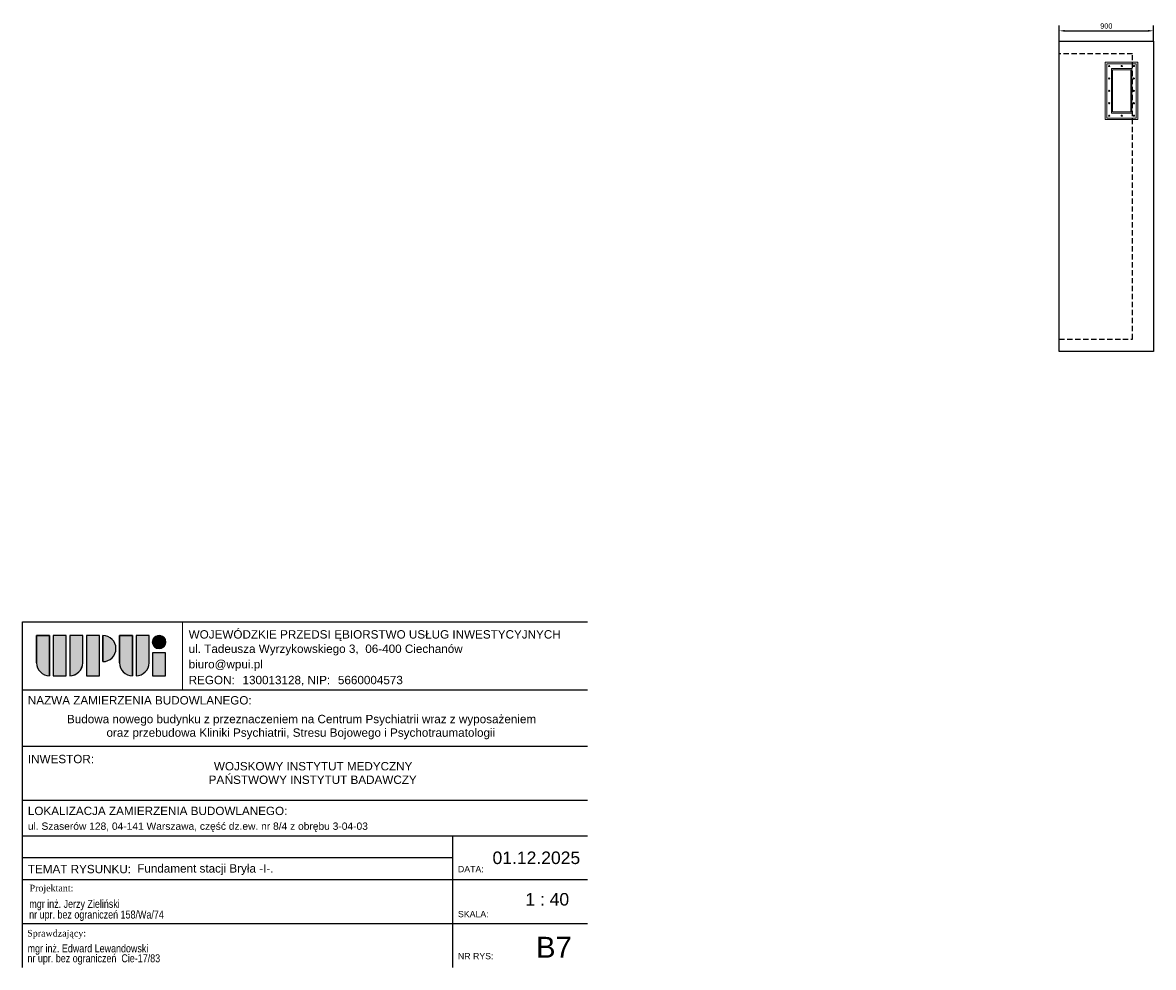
# Model space of a CAD drawing. Header units: millimetres. Extents: x 11359 to 209982, y 9392 to 44475.
# Tile 9 of 32: x 108965 to 119788, y 28363 to 37403. Entities that reach past the tile are written whole.
import ezdxf

# ---------------------------------------------------------------- set-up
doc = ezdxf.new("R2010")
doc.units = ezdxf.units.MM
doc.linetypes.add('DASHED', pattern=[19.049999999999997, 12.7, -6.35])
for name, color, linetype in [('Obudowa', 7, 'Continuous'), ('Tabelka', 7, 'Continuous'), ('WYMIARY', 252, 'Continuous')]:
    doc.layers.add(name, color=color, linetype=linetype)
doc.layers.add('Warstwa1', color=7, linetype='Continuous', lineweight=0)
doc.styles.add('Arial_2', font='arial.ttf', dxfattribs={"height": 0.2})
doc.styles.add('Arial_3', font='arial.ttf', dxfattribs={"height": 0.15})
doc.styles.add('Arial_4', font='arial.ttf', dxfattribs={"height": 0.3})
doc.styles.add('Arial_6', font='arial.ttf', dxfattribs={"height": 0.175})
doc.styles.get("Standard").update_dxf_attribs({"font": 'arial.ttf'})
doc.styles.add('STAŁY', font='times.ttf')
doc.styles.add('wpisywanie', font='arial.ttf')
doc.dimstyles.new('Manfred', dxfattribs={"dimtxt": 70, "dimasz": 90, "dimexe": 50, "dimexo": 0, "dimgap": 20, "dimtad": 1, "dimtoh": 1, "dimdec": 0, "dimzin": 0, "dimdsep": 46, "dimtxsty": 'Standard', "dimcen": 0.09, "dimclrd": 256, "dimclre": 256, "dimclrt": 256, "dimadec": 0, "dimazin": 0, "dimtfac": 1, "dimtdec": 4, "dimtofl": 0, "dimtmove": 0, "dimatfit": 3, "dimfxl": 1, "dimtolj": 1, "dimtzin": 0, "dimarcsym": 0})

# ---------------------------------------------------------------- blocks, each defined once
blk = doc.blocks.new('*D185')
at = {"layer": 'Defpoints', "color": 0, "transparency": 16777216}
for p in [(119788.3706277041, 37324.45016697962), (118887.8726277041, 37225.03208575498), (119788.3706277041, 37225.03208575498)]:
    blk.add_point(p, dxfattribs=at)
at = {"layer": 'WYMIARY', "lineweight": -2, "transparency": 16777216}
for p, q in [((118887.8726277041, 37225.03208575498), (118887.8726277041, 37374.45016697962)), ((119788.3706277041, 37225.03208575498), (119788.3706277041, 37374.45016697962)), ((118937.8726277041, 37324.45016697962), (119738.3706277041, 37324.45016697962))]:
    blk.add_line(p, q, dxfattribs=at)
at = {"layer": 'WYMIARY', "transparency": 16777216}
for points in [[(118937.8726277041, 37332.78350031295), (118937.8726277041, 37316.11683364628), (118887.8726277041, 37324.45016697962)], [(119738.3706277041, 37332.78350031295), (119738.3706277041, 37316.11683364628), (119788.3706277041, 37324.45016697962)]]:
    blk.add_solid(points, dxfattribs=at)
at = {"layer": 'WYMIARY', "color": 1, "transparency": 16777216, "insert": (119338.121627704, 37369.9788163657), "char_height": 50, "attachment_point": 5}
blk.add_mtext('\\A1;900', dxfattribs=at)
blk = doc.blocks.new('przepust w fundamencie')
at = {"layer": 'Warstwa1'}
for p, q in [((0, 0), (0, -310)), ((550, 0), (0, 0)), ((550, -310), (550, 0)), ((535, -15), (15, -15)), ((15, -15), (15, -295)), ((60, -58), (490, -58)), ((60, -253), (60, -58)), ((60, -58), (75, -58)), ((475, -68), (75, -68)), ((75, -68), (75, -243)), ((475, -243), (475, -68)), ((490, -253), (490, -58)), ((490, -58), (490, -68)), ((535, -15), (535, -295)), ((0, -310), (550, -310)), ((15, -295), (535, -295)), ((60, -253), (60, -243)), ((490, -253), (60, -253)), ((75, -243), (475, -243)), ((490, -253), (475, -253)), ((535, -295), (510, -295)), ((535, -295), (535, -253))]:
    blk.add_line(p, q, dxfattribs=at)
for centre in [(37.5, -36.5), (156.5, -36.5), (275, -36.5), (394, -36.5), (512.5, -36.5), (37.5, -157.1574181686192), (512.5, -157.1574181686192), (37.5, -274), (156.5, -274), (275, -274), (394, -274), (512.5, -274)]:
    blk.add_circle(centre, 5.999999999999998, dxfattribs=at)

msp = doc.modelspace()

# ---------------------------------------------------------------- hatches: boundary and pattern name
at = {"layer": 'Tabelka', "lineweight": 25}
h = msp.add_hatch(color=92, dxfattribs=at)
edge = h.paths.add_edge_path()
edge.add_line((109098.5617371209, 31538.05917150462), (109223.1074964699, 31538.05917150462))
edge.add_line((109223.1074964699, 31538.05917150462), (109223.1074964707, 31153.09955169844))
edge.add_arc((109223.1074964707, 31277.64531104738), 124.5457593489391, 180.0000000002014, 270, ccw=False)
edge.add_line((109098.5617371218, 31277.64531104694), (109098.5617371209, 31538.05917150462))
h.paths.add_polyline_path([(109381.6202810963, 31153.09955169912), (109257.0745217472, 31153.09955169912), (109257.0745217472, 31538.05917150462), (109381.6202810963, 31538.05917150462)])
edge = h.paths.add_edge_path()
edge.add_line((109415.5873063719, 31538.05917150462), (109540.1330657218, 31538.05917150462))
edge.add_line((109540.1330657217, 31538.05917150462), (109540.1330657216, 31277.64531104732))
edge.add_arc((109415.5873063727, 31277.64531104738), 124.5457593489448, 269.9999999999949, 359.99999999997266, ccw=False)
edge.add_line((109415.5873063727, 31153.09955169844), (109415.5873063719, 31538.05917150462))
h.paths.add_polyline_path([(109575.2836655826, 31153.09955169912), (109575.2836655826, 31538.05917150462), (109699.8294249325, 31538.05917150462), (109699.8294249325, 31153.09955169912)])
edge = h.paths.add_edge_path()
edge.add_line((109733.7964502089, 31288.9676528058), (109733.7964502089, 31538.05917150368))
edge.add_arc((109733.7964502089, 31413.51341215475), 124.5457593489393, -89.99999999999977, 90.00000000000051, ccw=False)
edge = h.paths.add_edge_path()
edge.add_line((109892.3092348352, 31538.14027274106), (110016.8549941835, 31538.14027274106))
edge.add_line((110016.8549941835, 31538.14027274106), (110016.8549941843, 31153.1806529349))
edge.add_arc((110016.8549941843, 31277.72641228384), 124.5457593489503, 180.0000000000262, 269.99999999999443, ccw=False)
edge.add_line((109892.3092348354, 31277.72641228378), (109892.3092348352, 31538.14027274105))
edge = h.paths.add_edge_path()
edge.add_line((110050.8220194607, 31538.14027274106), (110175.3677788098, 31538.14027274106))
edge.add_line((110175.3677788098, 31538.14027274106), (110175.3677788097, 31277.72641228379))
edge.add_arc((110050.8220194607, 31277.72641228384), 124.5457593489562, 270, 359.9999999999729, ccw=False)
edge.add_line((110050.8220194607, 31153.18065293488), (110050.8220194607, 31538.14027274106))
h.paths.add_polyline_path([(110209.3348040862, 31371.36793351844), (110333.8805634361, 31371.36793351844), (110333.8805634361, 31153.09955169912), (110209.3348040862, 31153.09955169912)])
h = msp.add_hatch(color=1, dxfattribs=at)
edge = h.paths.add_edge_path()
edge.add_arc((110271.6076837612, 31475.68417574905), 62.27287967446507, 224.9999999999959, 404.9999999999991)
edge.add_arc((110271.6076837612, 31475.68417574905), 62.27287967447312, 45.00000000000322, 224.9999999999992)

# ---------------------------------------------------------------- linework, layer by layer
at = {"layer": 'Obudowa'}
msp.add_lwpolyline([(118887.8726277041, 37225.03208575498), (119788.3706277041, 37225.03208575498), (119788.3706277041, 34255.04808575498), (118887.8726277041, 34255.04808575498)], close=True, dxfattribs=at)
at = {"layer": 'Obudowa', "linetype": 'DASHED', "ltscale": 4}
msp.add_lwpolyline([(118887.8726277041, 34375.0383454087), (119588.370627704, 34375.0383454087), (119588.370627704, 37105.04182610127), (118887.8726277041, 37105.04182610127)], dxfattribs=at)
at = {"layer": 'Tabelka'}
for p, q in [((108965.1637177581, 28363.35899480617), (108965.1637177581, 31668.05265677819)), ((108965.1637177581, 31668.05265677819), (114372.7221681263, 31668.05265677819)), ((109098.5617371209, 31538.05917150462), (109098.5617371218, 31277.64531104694)), ((109223.1074964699, 31538.05917150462), (109098.5617371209, 31538.05917150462)), ((109098.5617371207, 31277.64531104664), (109098.5617371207, 31538.05917150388)), ((109098.5617371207, 31538.05917150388), (109223.1074964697, 31538.05917150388)), ((109223.1074964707, 31153.09955169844), (109223.1074964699, 31538.05917150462)), ((109223.1074964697, 31538.05917150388), (109223.1074964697, 31153.0995516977)), ((109381.6202810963, 31538.05917150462), (109257.0745217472, 31538.05917150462)), ((109257.0745217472, 31538.05917150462), (109257.0745217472, 31153.09955169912)), ((109381.6202810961, 31538.05917150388), (109257.074521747, 31538.05917150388)), ((109257.074521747, 31538.05917150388), (109257.074521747, 31153.09955169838)), ((109381.6202810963, 31153.09955169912), (109381.6202810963, 31538.05917150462)), ((109381.6202810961, 31153.09955169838), (109381.6202810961, 31538.05917150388)), ((109415.5873063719, 31538.05917150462), (109415.5873063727, 31153.09955169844)), ((109540.1330657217, 31538.05917150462), (109415.5873063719, 31538.05917150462)), ((109540.1330657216, 31538.05917150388), (109415.5873063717, 31538.05917150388)), ((109415.5873063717, 31538.05917150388), (109415.5873063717, 31153.0995516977)), ((109540.1330657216, 31277.64531104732), (109540.1330657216, 31538.05917150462)), ((109540.1330657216, 31277.64531104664), (109540.1330657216, 31538.05917150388)), ((109699.8294249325, 31538.05917150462), (109575.2836655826, 31538.05917150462)), ((109575.2836655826, 31538.05917150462), (109575.2836655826, 31153.09955169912)), ((109575.2836655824, 31538.05917150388), (109575.2836655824, 31153.09955169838)), ((109699.8294249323, 31538.05917150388), (109575.2836655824, 31538.05917150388)), ((109699.8294249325, 31153.09955169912), (109699.8294249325, 31538.05917150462)), ((109699.8294249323, 31153.09955169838), (109699.8294249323, 31538.05917150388)), ((109733.7964502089, 31538.05917150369), (109733.7964502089, 31288.9676528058)), ((109733.7964502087, 31288.96765280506), (109733.7964502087, 31538.05917150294)), ((109892.3092348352, 31538.14027274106), (109892.3092348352, 31277.72641228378)), ((110016.8549941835, 31538.14027274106), (109892.3092348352, 31538.14027274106)), ((109892.309234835, 31277.7264122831), (109892.309234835, 31538.14027274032)), ((109892.309234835, 31538.14027274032), (110016.8549941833, 31538.14027274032)), ((110016.8549941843, 31153.18065293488), (110016.8549941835, 31538.14027274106)), ((110016.8549941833, 31538.14027274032), (110016.8549941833, 31504.17324746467)), ((110016.8549941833, 31538.14027274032), (110016.8549941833, 31153.18065293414)), ((110050.8220194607, 31538.14027274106), (110050.8220194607, 31153.18065293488)), ((110175.3677788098, 31538.14027274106), (110050.8220194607, 31538.14027274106)), ((110175.3677788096, 31538.14027274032), (110050.8220194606, 31538.14027274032)), ((110050.8220194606, 31538.14027274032), (110050.8220194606, 31153.18065293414)), ((110175.3677788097, 31277.72641228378), (110175.3677788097, 31538.14027274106)), ((110175.3677788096, 31277.7264122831), (110175.3677788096, 31538.14027274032)), ((110209.3348040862, 31371.36793351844), (110209.3348040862, 31153.09955169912)), ((110333.8805634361, 31371.36793351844), (110209.3348040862, 31371.36793351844)), ((110209.334804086, 31371.36793351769), (110209.334804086, 31153.09955169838)), ((110333.8805634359, 31371.36793351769), (110209.334804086, 31371.36793351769)), ((110333.8805634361, 31153.09955169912), (110333.8805634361, 31371.36793351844)), ((110333.8805634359, 31153.09955169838), (110333.8805634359, 31371.36793351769)), ((109257.0745217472, 31153.09955169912), (109381.6202810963, 31153.09955169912)), ((109257.074521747, 31153.09955169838), (109381.6202810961, 31153.09955169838)), ((109575.2836655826, 31153.09955169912), (109699.8294249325, 31153.09955169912)), ((109575.2836655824, 31153.09955169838), (109699.8294249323, 31153.09955169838)), ((110209.3348040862, 31153.09955169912), (110333.8805634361, 31153.09955169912)), ((110209.334804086, 31153.09955169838), (110333.8805634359, 31153.09955169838)), ((108965.1637177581, 31018.05265677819), (114372.7221681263, 31018.05265677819)), ((108965.1637177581, 30481.22185665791), (114372.7221681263, 30481.22185665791)), ((108965.1637177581, 29962.27377100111), (114372.7221681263, 29962.27377100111)), ((108965.1637177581, 29623.35899493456), (114372.7221681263, 29623.35899493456)), ((108965.1637177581, 29623.35899493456), (114372.7221681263, 29623.35899493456)), ((113080.194879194, 29623.35899493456), (113080.194879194, 28363.35899480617)), ((108965.1637177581, 29413.35899493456), (113080.194879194, 29413.35899493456)), ((108965.1637177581, 29203.35899493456), (114372.7221681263, 29203.35899493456)), ((108965.1637177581, 28783.35899493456), (114372.7221681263, 28783.35899493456))]:
    msp.add_line(p, q, dxfattribs=at)
at = {"layer": 'Tabelka', "lineweight": 18}
msp.add_line((110497.0594688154, 31018.05265677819), (110497.0594688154, 31668.05265677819), dxfattribs=at)
at = {"layer": 'Tabelka'}
msp.add_circle((110271.607683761, 31475.68417574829), 62.2728796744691, dxfattribs=at)
for centre, radius, start, end in [((109733.7964502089, 31413.51341215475), 124.5457593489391, 270, 90), ((109733.7964502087, 31413.513412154), 124.545759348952, 0, 90), ((110271.6076837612, 31475.68417574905), 62.2728796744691, 44.99999999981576, 224.9999999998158), ((110271.6076837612, 31475.68417574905), 62.2728796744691, 224.9999999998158, 44.99999999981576), ((109733.7964502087, 31413.513412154), 124.5457593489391, 270, 0), ((109223.1074964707, 31277.64531104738), 124.5457593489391, 180, 270), ((109223.1074964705, 31277.64531104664), 124.5457593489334, 180, 269.9999999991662), ((109415.5873063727, 31277.64531104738), 124.5457593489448, 270, 0), ((109415.5873063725, 31277.64531104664), 124.5457593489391, 269.9999999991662, 0), ((110016.8549941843, 31277.72641228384), 124.5457593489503, 180, 270), ((110016.8549941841, 31277.7264122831), 124.5457593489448, 180, 269.9999999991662), ((110050.8220194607, 31277.72641228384), 124.5457593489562, 270, 0), ((110050.8220194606, 31277.7264122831), 124.5457593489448, 270, 0)]:
    msp.add_arc(centre, radius, start, end, dxfattribs=at)

# ---------------------------------------------------------------- block references
at = {"layer": 'Obudowa', "color": 251, "xscale": -1, "rotation": 89.99999999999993}
msp.add_blockref('przepust w fundamencie', (119328.3706277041, 37025.03208575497), dxfattribs=at)

# ---------------------------------------------------------------- texts
at = {"layer": 'Tabelka', "color": 7, "linetype": 'Continuous', "lineweight": 9, "style": 'wpisywanie'}
for s, height, p in [('Fundament stacji Bryła -I-. ', 80, (110062.2535584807, 29270.38448730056)), ('B7', 200, (113879.6869203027, 28455.91878462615))]:
    msp.add_text(s, height=height, dxfattribs=at).set_placement(p)
at = {"layer": 'Tabelka', "style": 'STAŁY'}
for s, p in [('Projektant:', (109031.1168064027, 29090.65580594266)), ('Sprawdzający:', (109009.1036510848, 28658.75008597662))]:
    msp.add_text(s, height=63.36, dxfattribs=at).set_placement(p)
at = {"layer": 'Tabelka', "style": 'wpisywanie', "width": 0.8000000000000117}
for s, p in [('mgr inż. Jerzy Zieliński', (109029.6421384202, 28932.73884407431)), ('nr upr. bez ograniczeń 158/Wa/74', (109027.9003963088, 28830.68778612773)), ('mgr inż. Edward Lewandowski', (109013.1053353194, 28507.0632890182)), ('nr upr. bez ograniczeń  Cie-17/83 ', (109011.7650767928, 28412.06674845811))]:
    msp.add_text(s, height=76.55472, dxfattribs=at).set_placement(p)
at = {"layer": 'Tabelka', "color": 7, "lineweight": 9, "attachment_point": 1}
for s, insert, char_height, width, style in [('WOJEWÓDZKIE PRZEDSI', (110554.413819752, 31589.54992147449), 80, 1689.95725, 'Arial_2'), ('ĘBIORSTWO USŁUG INWESTYCYJNYCH', (111948.7679864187, 31589.54992147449), 80, 2677.63625, 'Arial_2'), ('ul. Tadeusza Wyrzykowskiego 3, ', (110554.413819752, 31452.04992147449), 80, 2049.113249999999, 'Arial_2'), ('06-400 Ciechanów', (112245.101319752, 31452.04992147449), 80, 1148.0165, 'Arial_2'), ('biuro@wpui.pl', (110554.413819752, 31304.3364330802), 80, 875.4427499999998, 'Arial_2'), ('REGON: ', (110554.413819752, 31152.67987492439), 80, 580.42175, 'Arial_2'), ('130013128, NIP: ', (111070.351319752, 31152.67987492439), 80, 1077.468, 'Arial_2'), ('5660004573', (111983.163819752, 31152.67987492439), 80, 769.6199999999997, 'Arial_2'), ('NAZWA ZAMIERZENIA BUDOWLANEGO:', (109015.4432491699, 30958.70280237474), 80, 2651.982249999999, 'Arial_2'), ('Budowa nowego budynku z przeznaczeniem na Centrum Psychiatrii wraz z wyposażeniem', (109389.6993630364, 30779.47201436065), 80, 5079.492, 'Arial_2'), ('oraz przebudowa Kliniki Psychiatrii, Stresu Bojowego i Psychotraumatologii', (109768.0535297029, 30649.82618102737), 80, 4608.09975, 'Arial_2'), ('INWESTOR:', (109015.4432491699, 30396.87200225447), 80, 785.65375, 'Arial_2'), ('WOJSKOWY INSTYTUT MEDYCZNY', (110796.2265508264, 30328.21907204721), 80, 2340.9275, 'Arial_2'), ('PA', (110745.9557174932, 30198.57323871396), 80, 185.9915, 'Arial_2'), ('ŃSTWOWY INSTYTUT BADAWCZY', (110899.4140508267, 30198.57323871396), 80, 2273.58575, 'Arial_2'), ('LOKALIZACJA ZAMIERZENIA BUDOWLANEGO:', (109015.4432491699, 29900.77219329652), 80, 3072.0665, 'Arial_2'), ('ul. Szaserów 128, 04-141 Warszawa, cz', (109015.4432491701, 29749.46816712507), 70, 2113.24825, 'Arial_6'), ('ęść dz.ew. nr 8/4 z obrębu 3-04-03', (110759.0474158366, 29749.46816712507), 70, 1831.05425, 'Arial_6'), ('01.12.2025', (113463.0293047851, 29471.94816380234), 120, 1038.987, 'Arial_4'), ('TEMAT RYSUNKU:', (109015.4432491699, 29344.00914053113), 80, 1215.35825, 'Arial_2'), ('DATA:', (113131.9611097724, 29333.69855679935), 60, 298.22775, 'Arial_3'), (' 1 : 40', (113730.3496060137, 29074.82978805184), 120, 692.6579999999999, 'Arial_4'), ('SKALA:', (113131.9611097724, 28903.41373432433), 60, 355.94925, 'Arial_3'), ('NR RYS:', (113131.9611097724, 28501.04299299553), 60, 413.6707499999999, 'Arial_3')]:
    msp.add_mtext(s, dxfattribs=dict(at, insert=insert, char_height=char_height, width=width, style=style))

# ---------------------------------------------------------------- dimensions: what is measured, and where the dimension line sits
at = {"layer": 'WYMIARY'}
dim = msp.add_linear_dim(base=(119788.3706277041, 37324.45016697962), p1=(118887.8726277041, 37225.03208575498), p2=(119788.3706277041, 37225.03208575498), dimstyle='Manfred', override={"dimtxt": 50, "dimasz": 50, "dimclrt": 1}, dxfattribs=at)
dim.commit()
dim.dimension.update_dxf_attribs({"geometry": '*D185', "text_midpoint": (119338.121627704, 37324.45016697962), "dimtype": 160})

doc.saveas('drawing.dxf')
